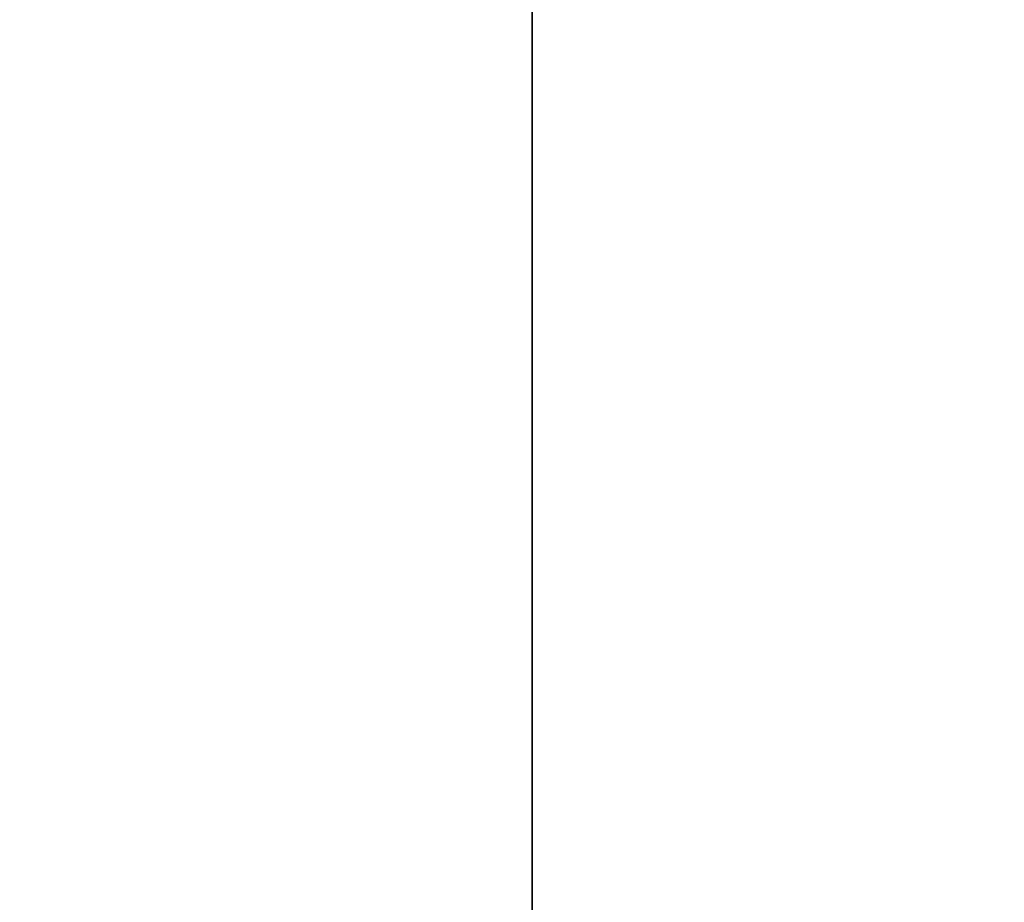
# Model space of a CAD drawing. Header units: millimetres. Extents: x 0 to 800, y -45 to 73.
# Tile 64 of 96: x 62.3641 to 62.4114, y 27.6628 to 27.7052. Entities that reach past the tile are written whole.
import ezdxf

# ---------------------------------------------------------------- set-up
doc = ezdxf.new("R2010")
doc.units = ezdxf.units.MM
doc.header["$LTSCALE"] = 65.185185
doc.layers.add('40', color=7, linetype='CONTINUOUS')
doc.layers.add('41', color=7, linetype='CONTINUOUS')

msp = doc.modelspace()

# ---------------------------------------------------------------- linework, layer by layer
at = {"layer": '40', "color": 44, "linetype": 'Continuous', "true_color": 0x8c7500}
for points in [[(62.590907, 54.7, -214.837389), (57.171154, -44.7, -206.078584), (57.171154, 54.7, -206.078584), (62.590907, 54.7, -214.837389)], [(62.590907, -44.7, -214.837389), (57.171154, -44.7, -206.078584), (62.590907, 54.7, -214.837389), (62.590907, -44.7, -214.837389)]]:
    msp.add_3dface(points, dxfattribs=at)
at = {"layer": '41', "color": 44, "linetype": 'Continuous', "true_color": 0x8c7500}
for points in [[(56.977219, 54.7, 205.755612), (62.38872, -44.7, 214.519518), (62.38872, 54.7, 214.519518), (56.977219, 54.7, 205.755612)], [(56.977219, -44.7, 205.755612), (62.38872, -44.7, 214.519518), (56.977219, 54.7, 205.755612), (56.977219, -44.7, 205.755612)], [(62.38872, 54.7, 214.519518), (68.024079, -44.7, 223.141184), (68.024079, 54.7, 223.141184), (62.38872, 54.7, 214.519518)], [(62.38872, -44.7, 214.519518), (68.024079, -44.7, 223.141184), (62.38872, 54.7, 214.519518), (62.38872, -44.7, 214.519518)]]:
    msp.add_3dface(points, dxfattribs=at)

doc.saveas('drawing.dxf')
